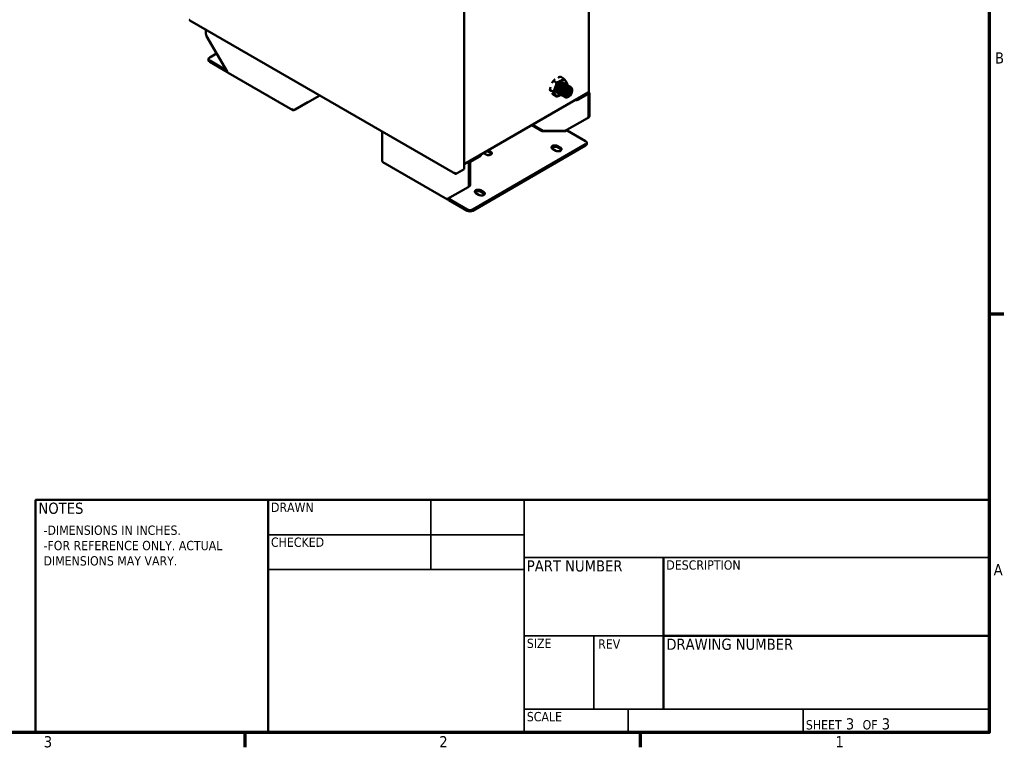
# Model space of a CAD drawing. Header units: inches. Extents: x 1 to 203, y 4 to 128.
# Tile 78 of 111: x 138 to 202, y 5 to 52. Entities that reach past the tile are written whole.
import ezdxf
from ezdxf.enums import TextEntityAlignment as Align

# ---------------------------------------------------------------- set-up
doc = ezdxf.new("R2010")
doc.units = ezdxf.units.IN
doc.header["$LTSCALE"] = 6
doc.header["$MEASUREMENT"] = 0
for name, color, linetype, lineweight in [('Border (ANSI)', 7, 'Continuous', 70), ('Symbol (ANSI)', 7, 'Continuous', 25), ('Title (ANSI)', 7, 'Continuous', 50), ('Visible (ANSI)', 7, 'Continuous', 50)]:
    doc.layers.add(name, color=color, linetype=linetype, lineweight=lineweight)
doc.styles.add('Dimension Text', font='tahoma.ttf')
doc.styles.add('Note Text (ANSI)', font='tahoma.ttf')
doc.styles.get("Standard").update_dxf_attribs({"font": 'tahoma.ttf'})
doc.styles.add('Text Style38', font='tahoma.ttf')

# ---------------------------------------------------------------- blocks, each defined once
blk = doc.blocks.new('Borders Default Border')
at = {"layer": 'Border (ANSI)'}
for p, q in [((33.5, 5.5), (33.66, 5.5)), ((25.5, 1), (25.5, 0.84)), ((29.75, 1), (29.75, 0.84))]:
    blk.add_line(p, q, dxfattribs=at)
at = {"layer": 'Border (ANSI)', "flags": 128}
blk.add_lwpolyline([(0.5, 1), (0.5, 21), (33.5, 21), (33.5, 1), (0.5, 1)], dxfattribs=at)
at = {"layer": 'Border (ANSI)', "char_height": 0.12, "attachment_point": 7, "style": 'Dimension Text'}
for s, insert in [('B', (33.563, 8.19)), ('A', (33.549, 2.69)), ('3', (23.338, 0.837)), ('2', (27.589, 0.84)), ('1', (31.848, 0.84))]:
    blk.add_mtext(s, dxfattribs=dict(at, insert=insert))
blk = doc.blocks.new('Title Blocks ECS Standard w Comments')
at = {"layer": 'Title (ANSI)'}
for p, q in [((2.182, 4.756), (2.182, 7.256)), ((2.182, 7.256), (4.682, 7.256)), ((4.682, 7.256), (4.682, 4.756)), ((12.432, 7.256), (4.682, 7.256)), ((4.682, 7.256), (4.682, 4.756)), ((12.432, 4.756), (12.432, 7.256)), ((8.932, 6.636), (8.932, 5.006)), ((8.932, 5.794), (12.432, 5.794)), ((4.682, 4.756), (2.182, 4.756)), ((4.682, 4.756), (12.432, 4.756))]:
    blk.add_line(p, q, dxfattribs=at)
at = {"layer": 'Title (ANSI)', "lineweight": 35}
for p, q in [((6.432, 6.506), (6.432, 7.256)), ((7.432, 4.756), (7.432, 7.256)), ((4.682, 6.881), (7.432, 6.881)), ((7.432, 6.636), (12.432, 6.636)), ((4.682, 6.506), (7.432, 6.506)), ((8.932, 5.794), (7.432, 5.794)), ((8.182, 5.006), (8.182, 5.794)), ((12.432, 5.006), (7.432, 5.006)), ((8.552, 5.006), (8.552, 4.756)), ((10.432, 5.006), (10.432, 4.756))]:
    blk.add_line(p, q, dxfattribs=at)
at = {"layer": 'Title (ANSI)', "style": 'Text Style38'}
for s, p in [('DRAWN', (4.712, 7.226)), ('CHECKED', (4.712, 6.851)), ('DESCRIPTION', (8.962, 6.606)), ('SIZE', (7.462, 5.764)), ('REV', (8.229, 5.757)), ('SCALE', (7.462, 4.976))]:
    blk.add_text(s, height=0.1, dxfattribs=at).set_placement(p, align=Align.TOP_LEFT)
at = {"layer": 'Title (ANSI)', "char_height": 0.12, "style": 'Note Text (ANSI)'}
for s, insert, attachment_point in [('\\fTahoma|b0|i0;NOTES', (2.212, 7.226), 1), ('\\fTahoma|b0|i0;PART NUMBER', (7.462, 6.606), 1), ('\\fTahoma|b0|i0;DRAWING NUMBER', (8.962, 5.764), 1), ('\\fTahoma|b0|i0;\\H0.1000;SHEET\\fTahoma|b0|i0;\\H0.1200; 3  \\fTahoma|b0|i0;\\H0.1000;OF\\fTahoma|b0|i0;\\H0.1200; 3 ', (10.462, 4.786), 7)]:
    blk.add_mtext(s, dxfattribs=dict(at, insert=insert, attachment_point=attachment_point))
at = {"layer": 'Title (ANSI)', "lineweight": 30, "flags": 63}
for tag, p in [('AUTHOR', (4.712, 6.911)), ('CREATION_DATE', (6.462, 6.911)), ('CHECKED_BY', (4.712, 6.536)), ('CHECKED_DATE', (6.462, 6.536))]:
    blk.add_attdef(tag, text='', height=0.125, dxfattribs=at).set_placement(p, align=Align.BOTTOM_LEFT)
for tag, p in [('COMPANY', (9.932, 6.946)), ('REVISION_NUMBER', (8.557, 5.381)), ('<DRAWING_NUMBER>', (10.682, 5.4)), ('Sheet_Size', (7.807, 5.381))]:
    blk.add_attdef(tag, text='', height=0.24, dxfattribs=at).set_placement(p, align=Align.MIDDLE_CENTER)
for tag, height, p in [('COMMENTS', 0.12, (2.212, 7.006)), ('DESCRIPTION', 0.125, (8.962, 6.386))]:
    blk.add_attdef(tag, text='', height=height, dxfattribs=at).set_placement(p, align=Align.TOP_LEFT)
blk.add_attdef('PART_NUMBER', text='', height=0.24, dxfattribs=at).set_placement((7.462, 6.223), align=Align.MIDDLE_LEFT)
blk.add_attdef('Initial_View_Scale', text='', height=0.12, dxfattribs=at).set_placement((8.522, 4.786), align=Align.BOTTOM_RIGHT)

msp = doc.modelspace()

# ---------------------------------------------------------------- linework, layer by layer
at = {"layer": 'Visible (ANSI)'}
for p, q in [((167.1378, 42.3249), (167.1378, 101.3166)), ((175.1781, 75.2085), (175.1781, 47.3095)), ((149.442, 51.923), (166.5786, 42.0291)), ((149.4462, 51.9589), (149.446, 51.9588)), ((149.4462, 51.9586), (149.4463, 51.9587)), ((150.4763, 51.0696), (150.4763, 51.3258)), ((150.5294, 50.8931), (151.862, 48.6172)), ((150.7266, 49.5296), (151.1759, 49.789)), ((150.6534, 49.3427), (150.6534, 49.4276)), ((151.8153, 48.6969), (150.7266, 49.3255)), ((151.8829, 48.573), (150.7266, 49.2406)), ((151.9213, 48.5344), (156.0892, 46.1281)), ((173.5552, 48.1815), (173.3611, 48.2936)), ((173.0959, 47.9164), (172.9018, 48.0285)), ((173.5707, 47.8812), (173.5762, 47.878)), ((173.6149, 47.8557), (173.6204, 47.8525)), ((173.6591, 47.8301), (173.6646, 47.827)), ((173.7033, 47.8046), (173.7088, 47.8014)), ((173.7475, 47.7791), (173.753, 47.7759)), ((173.7917, 47.7536), (173.7972, 47.7504)), ((173.8359, 47.7281), (173.8414, 47.7249)), ((173.8801, 47.7026), (173.8856, 47.6994)), ((173.9242, 47.6771), (173.9298, 47.6739)), ((173.9684, 47.6515), (173.974, 47.6483)), ((157.0312, 46.6213), (157.828, 47.0813)), ((167.1378, 42.6404), (175.1448, 47.2632)), ((172.8663, 47.3245), (172.6722, 47.4366)), ((173.0959, 46.9978), (172.9018, 47.1099)), ((173.1736, 47.2444), (173.1791, 47.2412)), ((173.2178, 47.2189), (173.2233, 47.2157)), ((173.262, 47.1934), (173.2675, 47.1902)), ((173.3062, 47.1679), (173.3117, 47.1647)), ((173.3504, 47.1424), (173.3559, 47.1392)), ((173.3946, 47.1168), (173.4001, 47.1136)), ((173.4388, 47.0913), (173.4443, 47.0881)), ((173.483, 47.0658), (173.4885, 47.0626)), ((173.5271, 47.0403), (173.5327, 47.0371)), ((173.5713, 47.0148), (173.5769, 47.0116)), ((173.8734, 46.9974), (173.8507, 46.9843)), ((173.8914, 47.0078), (173.8759, 46.9989)), ((174.0126, 47.626), (174.0182, 47.6228)), ((174.1124, 47.3906), (174.1124, 47.4295)), ((174.5179, 46.9013), (175.1236, 47.251)), ((174.5179, 46.8164), (175.1236, 47.1661)), ((175.1515, 45.7199), (175.1515, 47.15)), ((175.1953, 47.2581), (175.1629, 47.2768)), ((175.225, 45.7624), (175.225, 47.1924)), ((157.0608, 46.6547), (156.2345, 46.1777)), ((157.0609, 46.6869), (157.0608, 46.6869)), ((157.0608, 46.6869), (157.0608, 46.6547)), ((173.6155, 46.9893), (173.6211, 46.9861)), ((156.0635, 46.1638), (156.0635, 46.1639)), ((156.2345, 46.1777), (156.1609, 46.1352)), ((171.4986, 45.1581), (172.176, 44.767)), ((172.2129, 44.7963), (171.5424, 45.1834)), ((173.7657, 44.8676), (175.0984, 45.6047)), ((175.0997, 45.6055), (175.1733, 45.6479)), ((161.8494, 42.8532), (161.8494, 44.7595)), ((173.6786, 44.767), (172.176, 44.767)), ((173.6271, 44.7963), (172.2129, 44.7963)), ((172.2129, 44.767), (172.2129, 44.7963)), ((173.7025, 44.8398), (173.6271, 44.7963)), ((173.6271, 44.767), (173.6271, 44.7963)), ((173.6786, 44.767), (173.7815, 44.8264)), ((173.7025, 44.8398), (173.7025, 44.7808)), ((173.7319, 44.862), (173.7913, 44.8461)), ((173.7815, 44.8264), (174.9747, 44.1375)), ((174.9747, 43.9334), (167.6972, 39.7317)), ((174.9747, 43.8485), (167.6972, 39.6468)), ((173.1479, 43.8227), (173.3689, 43.6952)), ((175.0479, 43.9505), (175.0479, 44.0354)), ((167.5483, 42.8773), (168.154, 43.227)), ((168.2272, 43.2693), (168.2272, 43.2442)), ((168.5517, 43.2614), (168.3826, 43.359)), ((168.6401, 43.4827), (168.8611, 43.3551)), ((168.6919, 43.5377), (168.8611, 43.44)), ((173.0595, 43.5166), (172.8385, 43.6441)), ((173.1479, 43.7378), (173.3689, 43.6102)), ((161.8933, 42.7771), (166.0612, 40.3708)), ((167.4469, 41.2716), (167.4469, 42.7017)), ((167.5204, 41.3141), (167.5204, 42.7442)), ((167.5483, 42.7924), (168.154, 43.1421)), ((166.5275, 42.097), (166.5273, 42.0969)), ((166.5848, 42.0515), (166.5727, 42.0333)), ((166.6353, 42.0347), (166.6877, 42.065)), ((166.6877, 42.065), (167.1378, 42.3249)), ((167.3937, 41.1564), (166.0611, 40.4193)), ((167.4686, 41.1996), (167.3951, 41.1572)), ((168.1098, 40.6588), (167.8888, 40.7864)), ((168.1982, 40.965), (168.4191, 40.8374)), ((168.1982, 40.8801), (168.4191, 40.7525)), ((166.0832, 40.422), (166.0522, 40.3779)), ((166.1271, 40.4558), (166.1271, 40.3812)), ((166.1504, 40.3947), (166.1271, 40.3812)), ((166.1504, 40.4206), (166.2533, 40.48)), ((167.3436, 39.7317), (166.1504, 40.4206)), ((166.1504, 40.3357), (166.1504, 40.4206)), ((167.3436, 39.6468), (166.1504, 40.3357)), ((166.2025, 40.4507), (166.2025, 40.4975)), ((166.2533, 40.5256), (166.2533, 40.48))]:
    msp.add_line(p, q, dxfattribs=at)
for centre, major_axis, ratio, start_param, end_param in [((149.4987, 52.0212), (-0.0567, -0.0982), 0.5773503, 6.1725985, 6.2831853), ((149.5265, 52.0051), (-0.1134, 0), 0.5773503, 0.7837218, 0.7853982), ((149.5265, 52.0051), (-0.0567, -0.0982), 0.5773503, 5.4977871, 5.4994635), ((150.6531, 50.9675), (-0.125, 0.2165), 0.5773503, 0.7853982, 1.5814073), ((150.9034, 49.4276), (-0.25, 0), 0.5773503, 5.4977871, 7.0685835), ((150.9034, 49.3427), (-0.25, 0), 0.5773503, 0, 0.7853982), ((173.3611, 47.5692), (-0.2812, -0.4871), 0.5773503, 3.9269908, 4.9741884), ((173.3611, 47.5692), (-0.1953, -0.3383), 0.5773503, 2.8520383, 6.5682056), ((173.3611, 47.5692), (0.2812, 0.4871), 0.5773503, 6.0213859, 7.0685835), ((173.3611, 47.5692), (0.2813, 0.4871), 0.5773503, 5.4417315, 6.0213859), ((173.3611, 47.5692), (-0.2813, -0.4871), 0.5773503, 4.9741884, 6.0213859), ((173.3611, 47.5692), (-0.2813, -0.4871), 0.5773503, 6.0213859, 7.0685835), ((173.3611, 47.5692), (-0.2812, -0.4871), 0.5773503, 0.7853982, 0.8425207), ((173.8472, 47.2885), (-0.1875, -0.3248), 0.5773503, 5.4977871, 6.2831853), ((173.8759, 47.2719), (-0.1672, -0.2896), 0.5773503, 0.1579953, 0.7853982), ((173.8712, 47.2747), (0.1346, 0.2331), 0.5773503, 4.1402962, 5.0200415), ((175.1236, 47.1339), (0.0717, 0.1242), 0.5773503, 5.4977871, 7.0685835), ((175.1236, 47.1339), (0.0197, 0.0341), 0.5773503, 5.4977871, 7.0685835), ((175.0647, 47.3095), (0.1134, 0), 0.5773503, 5.4977871, 6.2831853), ((156.9595, 46.7455), (0.0717, -0.1242), 0.5773503, 5.8353546, 6.731016), ((156.9595, 46.7455), (-0.0717, 0.1242), 0.5773503, 3.8938504, 3.9269908), ((174.3411, 46.9184), (0.25, 0), 0.5773503, 4.5506384, 5.4977871), ((156.1331, 46.2683), (0.1011, -0.1755), 0.5779275, 4.7128901, 4.991226), ((156.1331, 46.2683), (-0.1014, 0.1754), 0.5779275, 1.5702952, 1.8486311), ((156.1331, 46.2362), (0.1434, 0), 0.5773503, 4.2053267, 5.4977871), ((156.1609, 46.2523), (-0.0717, -0.1242), 0.5773503, 5.776123, 7.0685835), ((175.0483, 45.8644), (0.125, -0.2165), 0.5773503, 0, 0.7853982), ((174.9747, 45.822), (0.125, -0.2165), 0.5773503, 6.2725743, 7.0685835), ((172.9932, 43.7334), (-0.2187, 0), 0.5773503, 3.9269908, 7.0685835), ((174.7979, 44.0354), (0.25, 0), 0.5773503, 5.4977871, 7.0685835), ((174.7979, 43.9505), (0.25, 0), 0.5773503, 5.4977871, 6.2831853), ((167.9772, 43.2442), (0.25, 0), 0.5773503, 5.4977871, 6.2831853), ((168.7064, 43.3507), (0.2188, 0), 0.5773503, 3.9269908, 7.0685835), ((168.4854, 43.3934), (0.2188, 0), 0.5773503, 0.7853982, 0.9260732), ((168.7064, 43.2658), (0.2187, 0), 0.5773503, 0.3428566, 0.7853982), ((172.9932, 43.6485), (-0.2188, 0), 0.5773503, 3.9269908, 5.9403287), ((173.2142, 43.6059), (0.2187, 0), 0.5773503, 3.9269908, 7.0685835), ((173.2142, 43.5209), (0.2187, 0), 0.5773503, 0.3428566, 0.7853982), ((161.9928, 42.8532), (-0.1434, 0), 0.5773503, 0, 0.5070623), ((161.9928, 42.8853), (-0.1434, -0.0826), 0.0008662, 0.5065634, 0.7848992), ((161.9928, 42.8853), (-0.1433, -0.0829), 0.0008662, 5.4982861, 5.7766219), ((161.965, 42.9013), (-0.0717, -0.1242), 0.5773503, 5.776123, 6.2831853), ((167.5483, 42.7603), (-0.0717, -0.1242), 0.5773503, 3.9269908, 5.4977871), ((167.5483, 42.7603), (-0.0197, -0.0341), 0.5773503, 3.9269908, 5.4977871), ((166.6075, 42.1434), (-0.0567, -0.0982), 0.5773503, 5.4977871, 5.4994635), ((166.6075, 42.1434), (-0.1134, 0), 0.5773503, 0.7853982, 0.7870745), ((166.6074, 42.1435), (0.0802, -0.1389), 0.5773503, 4.7140653, 4.7158371), ((166.6075, 42.1435), (-0.0802, 0.1389), 0.5773503, 1.5724727, 1.5742445), ((166.6353, 42.1273), (-0.0567, -0.0982), 0.5773503, 6.1725985, 7.0685835), ((166.6075, 42.1113), (-0.1134, 0), 0.5773503, 1.4602096, 2.3561945), ((167.3436, 41.4161), (0.125, -0.2165), 0.5773503, 0, 0.7853982), ((167.2701, 41.3737), (0.125, -0.2165), 0.5773503, 6.2725743, 7.0685835), ((168.0435, 40.8757), (-0.2187, 0), 0.5773503, 3.9269908, 7.0685835), ((168.0435, 40.7908), (-0.2187, 0), 0.5773503, 3.9269908, 5.9403287), ((168.2644, 40.7481), (0.2187, 0), 0.5773503, 3.9269908, 7.0685835), ((168.2644, 40.6632), (0.2187, 0), 0.5773503, 0.3428566, 0.7853982), ((167.5204, 39.8337), (-0.25, 0), 0.5773503, 0.7853982, 2.3561945), ((167.5204, 39.7488), (-0.25, 0), 0.5773503, 0.7853982, 2.3561945)]:
    msp.add_ellipse(centre, major_axis=major_axis, ratio=ratio, start_param=start_param, end_param=end_param, dxfattribs=at)
for major_axis in [(-0.1562, -0.2706), (-0.1489, -0.2579)]:
    msp.add_ellipse((173.8914, 47.263), major_axis=major_axis, ratio=0.5773503, dxfattribs=at)
for points in [[(149.4138, 51.9658), (149.4166, 51.9619), (149.4281, 51.9586), (149.446, 51.9588)], [(149.4361, 51.9272), (149.4341, 51.9316), (149.437, 51.9432), (149.4462, 51.9586)], [(151.862, 48.6172), (151.8715, 48.587), (151.888, 48.561), (151.9101, 48.5429)], [(151.9101, 48.5429), (151.9135, 48.5396), (151.9173, 48.5368), (151.9213, 48.5344)], [(173.7025, 44.8398), (173.7135, 44.8435), (173.7244, 44.8522), (173.7319, 44.862)], [(173.7319, 44.862), (173.7449, 44.8639), (173.7562, 44.8663), (173.7657, 44.8676)], [(173.7913, 44.8461), (173.7873, 44.8388), (173.7829, 44.8315), (173.7782, 44.8245)], [(173.838, 44.9076), (173.8284, 44.8889), (173.8124, 44.8669), (173.7913, 44.8461)], [(166.5275, 42.0967), (166.5275, 42.0967), (166.5276, 42.0967), (166.5276, 42.0968)], [(166.5727, 42.0333), (166.5522, 42.0484), (166.5368, 42.0706), (166.5275, 42.0967)], [(166.595, 42.0462), (166.5697, 42.0585), (166.5457, 42.0757), (166.5276, 42.0968)], [(166.0522, 40.3779), (166.0491, 40.3851), (166.0516, 40.4002), (166.0611, 40.4193)]]:
    msp.add_open_spline(points, degree=3, dxfattribs=at)
for points, weights in [([(173.3611, 48.2936), (173.2759, 48.2665), (173.2081, 48.2373)], [1.52036391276, 1.58132612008, 1.61068651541]), ([(172.9018, 48.0285), (172.8497, 47.9543), (172.8114, 47.8831)], [1.52036391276, 1.58132612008, 1.61068651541]), ([(172.9993, 48.1168), (172.9488, 48.0776), (172.9018, 48.0285)], [1.61068651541, 1.58132612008, 1.52036391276]), ([(173.0959, 47.9164), (173.0699, 47.7373), (173.0166, 47.5999)], [1.52036391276, 1.63796447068, 1.63796447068]), ([(173.3611, 48.0285), (173.2545, 47.9669), (173.0959, 47.9164)], [1.63796447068, 1.63796447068, 1.52036391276]), ([(173.5552, 48.1815), (173.4677, 48.09), (173.3611, 48.0285)], [1.52036391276, 1.63796447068, 1.63796447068]), ([(173.5552, 48.1815), (173.6523, 48.0735), (173.7056, 47.9977)], [1.52036391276, 1.63796447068, 1.63796447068]), ([(173.7056, 47.9977), (173.7588, 47.9219), (173.7848, 47.8548)], [1.63796447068, 1.63796447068, 1.52036391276]), ([(173.7848, 47.8548), (173.778, 47.8076), (173.7695, 47.7644)], [1.52036391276, 1.54972896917, 1.57176152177]), ([(172.7071, 47.614), (172.6861, 47.5328), (172.6722, 47.4366)], [1.61068651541, 1.58132612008, 1.52036391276]), ([(172.6722, 47.4366), (172.6861, 47.4006), (172.7071, 47.3635)], [1.52036391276, 1.58132612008, 1.61068651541]), ([(172.8114, 47.215), (172.8497, 47.1679), (172.9018, 47.1099)], [1.61068651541, 1.58132612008, 1.52036391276]), ([(173.0166, 47.5999), (172.9633, 47.4626), (172.8663, 47.3245)], [1.63796447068, 1.63796447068, 1.52036391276]), ([(173.0166, 47.1407), (172.9633, 47.2165), (172.8663, 47.3245)], [1.63796447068, 1.63796447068, 1.52036391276]), ([(173.0959, 46.9978), (173.0699, 47.0648), (173.0166, 47.1407)], [1.52036391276, 1.63796447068, 1.63796447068]), ([(173.3611, 47.1099), (173.2545, 47.0484), (173.0959, 46.9978)], [1.63796447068, 1.63796447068, 1.52036391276]), ([(173.384, 47.1236), (173.3728, 47.1166), (173.3611, 47.1099)], [1.6365579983, 1.63796447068, 1.63796447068])]:
    msp.add_rational_spline(points, weights, degree=2, dxfattribs=at)
for points, weights, knots in [([(173.1994, 47.2317), (173.1888, 47.2356), (173.1791, 47.2412), (173.0987, 47.2877), (173.0959, 47.4161), (173.0932, 47.5445), (173.1681, 47.6806), (173.2077, 47.7525), (173.2605, 47.8082)], [0.982888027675, 0.990176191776, 1, 0.923879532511, 1, 0.923879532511, 1, 0.958274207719, 0.962292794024], [0.47435472, 0.47435472, 0.47435472, 0.475, 0.475, 0.48, 0.48, 0.485, 0.485, 0.487740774, 0.487740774, 0.487740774]), ([(173.2178, 47.2189), (173.1374, 47.2653), (173.1346, 47.3938), (173.1318, 47.5222), (173.2067, 47.6583), (173.2816, 47.7944), (173.3887, 47.8594), (173.4958, 47.9244), (173.5707, 47.8812)], [1, 0.923879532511, 1, 0.923879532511, 1, 0.923879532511, 1, 0.923879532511, 1], [0.475, 0.475, 0.475, 0.48, 0.48, 0.485, 0.485, 0.49, 0.49, 0.495, 0.495, 0.495]), ([(173.2436, 47.2062), (173.233, 47.2101), (173.2233, 47.2157), (173.1429, 47.2621), (173.1401, 47.3906), (173.1374, 47.519), (173.2123, 47.6551), (173.2872, 47.7912), (173.3942, 47.8562), (173.5013, 47.9212), (173.5762, 47.878), (173.5859, 47.8724), (173.5945, 47.865)], [0.982888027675, 0.990176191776, 1, 0.923879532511, 1, 0.923879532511, 1, 0.923879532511, 1, 0.923879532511, 1, 0.989439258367, 0.98180885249], [0.43435472, 0.43435472, 0.43435472, 0.435, 0.435, 0.44, 0.44, 0.445, 0.445, 0.45, 0.45, 0.455, 0.455, 0.455693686, 0.455693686, 0.455693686]), ([(173.1564, 47.5393), (173.1729, 47.6008), (173.2049, 47.6593), (173.2437, 47.7301), (173.2962, 47.7827)], [0.961939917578, 0.961863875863, 1, 0.954203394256, 0.963512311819], [0.4824950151, 0.4824950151, 0.4824950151, 0.485, 0.485, 0.4880081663, 0.4880081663, 0.4880081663]), ([(173.262, 47.1934), (173.1816, 47.2398), (173.1788, 47.3682), (173.176, 47.4967), (173.2509, 47.6328), (173.3258, 47.7689), (173.4329, 47.8339), (173.54, 47.8989), (173.6149, 47.8557)], [1, 0.923879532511, 1, 0.923879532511, 1, 0.923879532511, 1, 0.923879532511, 1], [0.435, 0.435, 0.435, 0.44, 0.44, 0.445, 0.445, 0.45, 0.45, 0.455, 0.455, 0.455]), ([(173.2878, 47.1806), (173.2772, 47.1846), (173.2675, 47.1902), (173.1871, 47.2366), (173.1843, 47.365), (173.1816, 47.4935), (173.2565, 47.6296), (173.3314, 47.7657), (173.4384, 47.8307), (173.5455, 47.8957), (173.6204, 47.8525), (173.6301, 47.8469), (173.6387, 47.8394)], [0.982888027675, 0.990176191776, 1, 0.923879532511, 1, 0.923879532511, 1, 0.923879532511, 1, 0.923879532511, 1, 0.989439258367, 0.98180885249], [0.39435472, 0.39435472, 0.39435472, 0.395, 0.395, 0.4, 0.4, 0.405, 0.405, 0.41, 0.41, 0.415, 0.415, 0.415693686, 0.415693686, 0.415693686]), ([(173.2006, 47.5138), (173.2171, 47.5753), (173.2491, 47.6338), (173.2879, 47.7046), (173.3404, 47.7572)], [0.961939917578, 0.961863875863, 1, 0.954203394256, 0.963512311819], [0.4424950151, 0.4424950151, 0.4424950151, 0.445, 0.445, 0.4480081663, 0.4480081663, 0.4480081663]), ([(173.3062, 47.1679), (173.2258, 47.2143), (173.223, 47.3427), (173.2202, 47.4711), (173.2951, 47.6073), (173.37, 47.7434), (173.4771, 47.8084), (173.5842, 47.8734), (173.6591, 47.8301)], [1, 0.923879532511, 1, 0.923879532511, 1, 0.923879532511, 1, 0.923879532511, 1], [0.395, 0.395, 0.395, 0.4, 0.4, 0.405, 0.405, 0.41, 0.41, 0.415, 0.415, 0.415]), ([(173.332, 47.1551), (173.3214, 47.1591), (173.3117, 47.1647), (173.2313, 47.2111), (173.2285, 47.3395), (173.2258, 47.468), (173.3007, 47.6041), (173.3756, 47.7402), (173.4826, 47.8052), (173.5897, 47.8702), (173.6646, 47.827), (173.6743, 47.8214), (173.6829, 47.8139)], [0.982888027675, 0.990176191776, 1, 0.923879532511, 1, 0.923879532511, 1, 0.923879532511, 1, 0.923879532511, 1, 0.989439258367, 0.98180885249], [0.35435472, 0.35435472, 0.35435472, 0.355, 0.355, 0.36, 0.36, 0.365, 0.365, 0.37, 0.37, 0.375, 0.375, 0.375693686, 0.375693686, 0.375693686]), ([(173.2448, 47.4883), (173.2613, 47.5498), (173.2933, 47.6083), (173.3321, 47.6791), (173.3846, 47.7317)], [0.961939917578, 0.961863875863, 1, 0.954203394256, 0.963512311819], [0.4024950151, 0.4024950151, 0.4024950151, 0.405, 0.405, 0.4080081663, 0.4080081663, 0.4080081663]), ([(173.3504, 47.1424), (173.2699, 47.1888), (173.2672, 47.3172), (173.2644, 47.4456), (173.3393, 47.5817), (173.4142, 47.7179), (173.5213, 47.7829), (173.6284, 47.8479), (173.7033, 47.8046)], [1, 0.923879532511, 1, 0.923879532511, 1, 0.923879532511, 1, 0.923879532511, 1], [0.355, 0.355, 0.355, 0.36, 0.36, 0.365, 0.365, 0.37, 0.37, 0.375, 0.375, 0.375]), ([(173.3762, 47.1296), (173.3656, 47.1336), (173.3559, 47.1392), (173.2755, 47.1856), (173.2727, 47.314), (173.2699, 47.4424), (173.3448, 47.5786), (173.4198, 47.7147), (173.5268, 47.7797), (173.6339, 47.8447), (173.7088, 47.8014), (173.7185, 47.7958), (173.7271, 47.7884)], [0.982888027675, 0.990176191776, 1, 0.923879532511, 1, 0.923879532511, 1, 0.923879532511, 1, 0.923879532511, 1, 0.989439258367, 0.98180885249], [0.31435472, 0.31435472, 0.31435472, 0.315, 0.315, 0.32, 0.32, 0.325, 0.325, 0.33, 0.33, 0.335, 0.335, 0.335693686, 0.335693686, 0.335693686]), ([(173.289, 47.4628), (173.3055, 47.5243), (173.3375, 47.5828), (173.3763, 47.6536), (173.4288, 47.7062)], [0.961939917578, 0.961863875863, 1, 0.954203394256, 0.963512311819], [0.3624950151, 0.3624950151, 0.3624950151, 0.365, 0.365, 0.3680081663, 0.3680081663, 0.3680081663]), ([(173.3946, 47.1168), (173.3141, 47.1633), (173.3114, 47.2917), (173.3086, 47.4201), (173.3835, 47.5562), (173.4584, 47.6923), (173.5655, 47.7574), (173.6726, 47.8224), (173.7475, 47.7791)], [1, 0.923879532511, 1, 0.923879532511, 1, 0.923879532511, 1, 0.923879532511, 1], [0.315, 0.315, 0.315, 0.32, 0.32, 0.325, 0.325, 0.33, 0.33, 0.335, 0.335, 0.335]), ([(173.4204, 47.1041), (173.4098, 47.1081), (173.4001, 47.1136), (173.3197, 47.1601), (173.3169, 47.2885), (173.3141, 47.4169), (173.389, 47.553), (173.4639, 47.6892), (173.571, 47.7542), (173.6781, 47.8192), (173.753, 47.7759), (173.7627, 47.7703), (173.7713, 47.7629)], [0.982888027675, 0.990176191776, 1, 0.923879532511, 1, 0.923879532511, 1, 0.923879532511, 1, 0.923879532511, 1, 0.989439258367, 0.98180885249], [0.27435472, 0.27435472, 0.27435472, 0.275, 0.275, 0.28, 0.28, 0.285, 0.285, 0.29, 0.29, 0.295, 0.295, 0.295693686, 0.295693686, 0.295693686]), ([(173.3332, 47.4373), (173.3497, 47.4988), (173.3817, 47.5573), (173.4205, 47.6281), (173.473, 47.6806)], [0.961939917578, 0.961863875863, 1, 0.954203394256, 0.963512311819], [0.3224950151, 0.3224950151, 0.3224950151, 0.325, 0.325, 0.3280081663, 0.3280081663, 0.3280081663]), ([(173.4388, 47.0913), (173.3583, 47.1378), (173.3556, 47.2662), (173.3528, 47.3946), (173.4277, 47.5307), (173.5026, 47.6668), (173.6097, 47.7318), (173.7168, 47.7968), (173.7917, 47.7536)], [1, 0.923879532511, 1, 0.923879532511, 1, 0.923879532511, 1, 0.923879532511, 1], [0.275, 0.275, 0.275, 0.28, 0.28, 0.285, 0.285, 0.29, 0.29, 0.295, 0.295, 0.295]), ([(173.4645, 47.0786), (173.454, 47.0825), (173.4443, 47.0881), (173.3639, 47.1346), (173.3611, 47.263), (173.3583, 47.3914), (173.4332, 47.5275), (173.5081, 47.6636), (173.6152, 47.7286), (173.7223, 47.7937), (173.7972, 47.7504), (173.8069, 47.7448), (173.8154, 47.7374)], [0.982888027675, 0.990176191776, 1, 0.923879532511, 1, 0.923879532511, 1, 0.923879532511, 1, 0.923879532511, 1, 0.989439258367, 0.98180885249], [0.23435472, 0.23435472, 0.23435472, 0.235, 0.235, 0.24, 0.24, 0.245, 0.245, 0.25, 0.25, 0.255, 0.255, 0.255693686, 0.255693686, 0.255693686]), ([(173.3773, 47.4117), (173.3939, 47.4733), (173.4259, 47.5318), (173.4646, 47.6026), (173.5172, 47.6551)], [0.961939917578, 0.961863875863, 1, 0.954203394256, 0.963512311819], [0.2824950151, 0.2824950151, 0.2824950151, 0.285, 0.285, 0.2880081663, 0.2880081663, 0.2880081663]), ([(173.483, 47.0658), (173.4025, 47.1122), (173.3998, 47.2407), (173.397, 47.3691), (173.4719, 47.5052), (173.5468, 47.6413), (173.6539, 47.7063), (173.761, 47.7713), (173.8359, 47.7281)], [1, 0.923879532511, 1, 0.923879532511, 1, 0.923879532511, 1, 0.923879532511, 1], [0.235, 0.235, 0.235, 0.24, 0.24, 0.245, 0.245, 0.25, 0.25, 0.255, 0.255, 0.255]), ([(173.5087, 47.0531), (173.4982, 47.057), (173.4885, 47.0626), (173.4081, 47.1091), (173.4053, 47.2375), (173.4025, 47.3659), (173.4774, 47.502), (173.5523, 47.6381), (173.6594, 47.7031), (173.7665, 47.7681), (173.8414, 47.7249), (173.8511, 47.7193), (173.8596, 47.7119)], [0.982888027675, 0.990176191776, 1, 0.923879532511, 1, 0.923879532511, 1, 0.923879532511, 1, 0.923879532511, 1, 0.989439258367, 0.98180885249], [0.19435472, 0.19435472, 0.19435472, 0.195, 0.195, 0.2, 0.2, 0.205, 0.205, 0.21, 0.21, 0.215, 0.215, 0.215693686, 0.215693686, 0.215693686]), ([(173.5271, 47.0403), (173.4467, 47.0867), (173.444, 47.2151), (173.4412, 47.3436), (173.5161, 47.4797), (173.591, 47.6158), (173.6981, 47.6808), (173.8051, 47.7458), (173.8801, 47.7026)], [1, 0.923879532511, 1, 0.923879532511, 1, 0.923879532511, 1, 0.923879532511, 1], [0.195, 0.195, 0.195, 0.2, 0.2, 0.205, 0.205, 0.21, 0.21, 0.215, 0.215, 0.215]), ([(173.5529, 47.0275), (173.5424, 47.0315), (173.5327, 47.0371), (173.4522, 47.0835), (173.4495, 47.212), (173.4467, 47.3404), (173.5216, 47.4765), (173.5965, 47.6126), (173.7036, 47.6776), (173.8107, 47.7426), (173.8856, 47.6994), (173.8953, 47.6938), (173.9038, 47.6863)], [0.982888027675, 0.990176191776, 1, 0.923879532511, 1, 0.923879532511, 1, 0.923879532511, 1, 0.923879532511, 1, 0.989439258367, 0.98180885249], [0.15435472, 0.15435472, 0.15435472, 0.155, 0.155, 0.16, 0.16, 0.165, 0.165, 0.17, 0.17, 0.175, 0.175, 0.175693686, 0.175693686, 0.175693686]), ([(173.5713, 47.0148), (173.4909, 47.0612), (173.4882, 47.1896), (173.4854, 47.3181), (173.5603, 47.4542), (173.6352, 47.5903), (173.7423, 47.6553), (173.8493, 47.7203), (173.9242, 47.6771)], [1, 0.923879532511, 1, 0.923879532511, 1, 0.923879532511, 1, 0.923879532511, 1], [0.155, 0.155, 0.155, 0.16, 0.16, 0.165, 0.165, 0.17, 0.17, 0.175, 0.175, 0.175]), ([(173.5971, 47.002), (173.5866, 47.006), (173.5769, 47.0116), (173.4964, 47.058), (173.4937, 47.1864), (173.4909, 47.3149), (173.5658, 47.451), (173.6407, 47.5871), (173.7478, 47.6521), (173.8549, 47.7171), (173.9298, 47.6739), (173.9395, 47.6683), (173.948, 47.6608)], [0.982888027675, 0.990176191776, 1, 0.923879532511, 1, 0.923879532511, 1, 0.923879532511, 1, 0.923879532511, 1, 0.989439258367, 0.98180885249], [0.11435472, 0.11435472, 0.11435472, 0.115, 0.115, 0.12, 0.12, 0.125, 0.125, 0.13, 0.13, 0.135, 0.135, 0.135693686, 0.135693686, 0.135693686]), ([(173.6155, 46.9893), (173.5351, 47.0357), (173.5323, 47.1641), (173.5296, 47.2925), (173.6045, 47.4287), (173.6794, 47.5648), (173.7865, 47.6298), (173.8935, 47.6948), (173.9684, 47.6515)], [1, 0.923879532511, 1, 0.923879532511, 1, 0.923879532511, 1, 0.923879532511, 1], [0.115, 0.115, 0.115, 0.12, 0.12, 0.125, 0.125, 0.13, 0.13, 0.135, 0.135, 0.135]), ([(173.6413, 46.9765), (173.6307, 46.9805), (173.6211, 46.9861), (173.5406, 47.0325), (173.5379, 47.1609), (173.5351, 47.2893), (173.61, 47.4255), (173.6849, 47.5616), (173.792, 47.6266), (173.8991, 47.6916), (173.974, 47.6483), (173.9837, 47.6427), (173.9922, 47.6353)], [0.982888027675, 0.990176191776, 1, 0.923879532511, 1, 0.923879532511, 1, 0.923879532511, 1, 0.923879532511, 1, 0.989439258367, 0.98180885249], [0.07435472, 0.07435472, 0.07435472, 0.075, 0.075, 0.08, 0.08, 0.085, 0.085, 0.09, 0.09, 0.095, 0.095, 0.095693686, 0.095693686, 0.095693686]), ([(173.6597, 46.9637), (173.5793, 47.0102), (173.5765, 47.1386), (173.5738, 47.267), (173.6487, 47.4031), (173.7236, 47.5392), (173.8307, 47.6043), (173.9377, 47.6693), (174.0126, 47.626)], [1, 0.923879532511, 1, 0.923879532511, 1, 0.923879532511, 1, 0.923879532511, 1], [0.075, 0.075, 0.075, 0.08, 0.08, 0.085, 0.085, 0.09, 0.09, 0.095, 0.095, 0.095]), ([(173.5821, 47.1354), (173.5793, 47.2638), (173.6542, 47.3999), (173.7291, 47.5361), (173.8362, 47.6011), (173.9433, 47.6661), (174.0182, 47.6228), (174.0524, 47.603), (174.0711, 47.5622)], [1, 0.923879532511, 1, 0.923879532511, 1, 0.923879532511, 1, 0.963664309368, 0.962017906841], [0.04, 0.04, 0.04, 0.045, 0.045, 0.05, 0.05, 0.055, 0.055, 0.057386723, 0.057386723, 0.057386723]), ([(173.1736, 47.2444), (173.0932, 47.2908), (173.0904, 47.4193), (173.089, 47.4831), (173.1091, 47.5543)], [1, 0.923879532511, 1, 0.960652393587, 0.961983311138], [0.515, 0.515, 0.515, 0.52, 0.52, 0.5225845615, 0.5225845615, 0.5225845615]), ([(173.4215, 47.3862), (173.4381, 47.4477), (173.4701, 47.5062), (173.5088, 47.577), (173.5614, 47.6296)], [0.961939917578, 0.961863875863, 1, 0.954203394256, 0.963512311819], [0.2424950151, 0.2424950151, 0.2424950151, 0.245, 0.245, 0.2480081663, 0.2480081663, 0.2480081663]), ([(173.4657, 47.3607), (173.4823, 47.4222), (173.5143, 47.4807), (173.553, 47.5515), (173.6056, 47.6041)], [0.961939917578, 0.961863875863, 1, 0.954203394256, 0.963512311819], [0.2024950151, 0.2024950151, 0.2024950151, 0.205, 0.205, 0.2080081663, 0.2080081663, 0.2080081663]), ([(173.5099, 47.3352), (173.5265, 47.3967), (173.5585, 47.4552), (173.5972, 47.526), (173.6498, 47.5786)], [0.961939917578, 0.961863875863, 1, 0.954203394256, 0.963512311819], [0.1624950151, 0.1624950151, 0.1624950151, 0.165, 0.165, 0.1680081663, 0.1680081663, 0.1680081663]), ([(173.5541, 47.3097), (173.5707, 47.3712), (173.6027, 47.4297), (173.6414, 47.5005), (173.694, 47.5531)], [0.961939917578, 0.961863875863, 1, 0.954203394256, 0.963512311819], [0.1224950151, 0.1224950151, 0.1224950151, 0.125, 0.125, 0.1280081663, 0.1280081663, 0.1280081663]), ([(173.5983, 47.2842), (173.6149, 47.3457), (173.6469, 47.4042), (173.6856, 47.475), (173.7382, 47.5275)], [0.961939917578, 0.961863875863, 1, 0.954203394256, 0.963512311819], [0.0824950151, 0.0824950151, 0.0824950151, 0.085, 0.085, 0.0880081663, 0.0880081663, 0.0880081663]), ([(173.6765, 47.0059), (173.6295, 47.0529), (173.6273, 47.1424), (173.6246, 47.2571), (173.6911, 47.3787), (173.7576, 47.5002), (173.8528, 47.5584), (173.8655, 47.5662), (173.8782, 47.5722)], [0.975059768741, 0.939593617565, 1, 0.923879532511, 1, 0.923879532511, 1, 0.989072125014, 0.981281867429], [0.036032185, 0.036032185, 0.036032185, 0.04, 0.04, 0.045, 0.045, 0.05, 0.05, 0.050717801, 0.050717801, 0.050717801])]:
    msp.add_rational_spline(points, weights, degree=2, knots=knots, dxfattribs=at)
for points, knots in [([(173.5375, 47.8941), (173.5252, 47.9028), (173.5114, 47.909), (173.4755, 47.9177), (173.4525, 47.9177), (173.4047, 47.9079), (173.3802, 47.8985), (173.3555, 47.8848)], [5.06951901, 5.06951901, 5.06951901, 5.06951901, 5.27449431, 5.27449431, 5.55876397, 5.55876397, 5.83224075, 5.83224075, 5.83224075, 5.83224075]), ([(173.0854, 47.4289), (173.0863, 47.413), (173.0883, 47.3979), (173.0927, 47.3789), (173.0939, 47.3742), (173.0953, 47.3696)], [1.5562698, 1.5562698, 1.5562698, 1.5562698, 1.70805891, 1.70805891, 1.76006015, 1.76006015, 1.76006015, 1.76006015]), ([(173.8747, 46.9982), (173.8651, 46.9926), (173.8553, 46.9875), (173.8231, 46.9727), (173.801, 46.9657), (173.7485, 46.9567), (173.7193, 46.9586), (173.6799, 46.9724), (173.6672, 46.9792), (173.6358, 47.0023), (173.6193, 47.0223), (173.6005, 47.0591), (173.5953, 47.0726), (173.5856, 47.1066), (173.5832, 47.1241), (173.5821, 47.1354)], [-0.76209649, -0.76209649, -0.76209649, -0.76209649, -0.710598, -0.710598, -0.59519639, -0.59519639, -0.42741628, -0.42741628, -0.33866906, -0.33866906, -0.18450433, -0.18450433, -0.10612353, -0.10612353, 0, 0, 0, 0]), ([(174.1124, 47.4295), (174.1124, 47.4298), (174.1124, 47.4301), (174.1123, 47.4684), (174.1056, 47.5019), (174.0805, 47.5547), (174.0631, 47.5742), (174.0302, 47.593), (174.0181, 47.5974), (173.9792, 47.6047), (173.9502, 47.6017), (173.8882, 47.58), (173.8556, 47.561), (173.7937, 47.5101), (173.7649, 47.4794), (173.7124, 47.4082), (173.6893, 47.3681), (173.6544, 47.2866), (173.6425, 47.2461), (173.6296, 47.1669), (173.6292, 47.1287), (173.6409, 47.0632), (173.6522, 47.0361), (173.6774, 47.0038), (173.6876, 46.9944), (173.7105, 46.9795), (173.7233, 46.974), (173.7371, 46.9707)], [-3.6392372, -3.6392372, -3.6392372, -3.6392372, -3.6360428, -3.6360428, -3.2724747, -3.2724747, -2.9307963, -2.9307963, -2.7557336, -2.7557336, -2.4080386, -2.4080386, -2.0503149, -2.0503149, -1.7095617, -1.7095617, -1.3583501, -1.3583501, -1.0244529, -1.0244529, -0.6796257, -0.6796257, -0.3524748, -0.3524748, -0.1780903, -0.1780903, 0, 0, 0, 0]), ([(173.9615, 47.4834), (173.9726, 47.4759), (173.9819, 47.4657), (173.9965, 47.4401), (174.0017, 47.4248), (174.0083, 47.3848), (174.0079, 47.359), (174.0011, 47.3184), (173.9978, 47.3046), (173.9894, 47.2768), (173.9843, 47.2628), (173.9722, 47.2351), (173.9652, 47.2214), (173.9418, 47.181), (173.9232, 47.1562), (173.8824, 47.1136), (173.8606, 47.0965), (173.817, 47.0724), (173.7956, 47.0657), (173.7662, 47.0642), (173.7569, 47.065), (173.7395, 47.0695), (173.7314, 47.0731), (173.7096, 47.0878), (173.6983, 47.1027), (173.6862, 47.134), (173.683, 47.148), (173.6817, 47.1632)], [0, 0, 0, 0, 0.1704655, 0.1704655, 0.3443654, 0.3443654, 0.5740683, 0.5740683, 0.6879766, 0.6879766, 0.8030307, 0.8030307, 0.9196026, 0.9196026, 1.158852, 1.158852, 1.3987919, 1.3987919, 1.6366022, 1.6366022, 1.7543639, 1.7543639, 1.8733647, 1.8733647, 2.1091109, 2.1091109, 2.2629933, 2.2629933, 2.2629933, 2.2629933]), ([(173.8761, 47.496), (173.8825, 47.4766), (173.8852, 47.454), (173.8841, 47.4295), (173.8828, 47.4011), (173.8763, 47.3704), (173.8654, 47.3402), (173.8545, 47.31), (173.8391, 47.2802), (173.8209, 47.2538), (173.8026, 47.2273), (173.7815, 47.2042), (173.7595, 47.1865), (173.7376, 47.1689), (173.7149, 47.1567), (173.6937, 47.1511), (173.6903, 47.1502), (173.6869, 47.1495), (173.6835, 47.1489)], [0.383869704, 0.383869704, 0.383869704, 0.383869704, 0.390625, 0.390625, 0.390625, 0.3984375, 0.3984375, 0.3984375, 0.40625, 0.40625, 0.40625, 0.4140625, 0.4140625, 0.4140625, 0.421875, 0.421875, 0.421875, 0.423141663, 0.423141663, 0.423141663, 0.423141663]), ([(173.8436, 47.4721), (173.8442, 47.4595), (173.8436, 47.4462), (173.842, 47.4325), (173.8385, 47.4035), (173.8299, 47.3727), (173.8172, 47.3431), (173.8045, 47.3134), (173.7877, 47.2849), (173.7684, 47.2603), (173.7492, 47.2356), (173.7275, 47.2147), (173.7055, 47.1996), (173.6984, 47.1948), (173.6913, 47.1905), (173.6843, 47.1869)], [0.277563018, 0.277563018, 0.277563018, 0.277563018, 0.28125, 0.28125, 0.28125, 0.2890625, 0.2890625, 0.2890625, 0.296875, 0.296875, 0.296875, 0.3046875, 0.3046875, 0.3046875, 0.307201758, 0.307201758, 0.307201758, 0.307201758]), ([(173.9047, 47.5001), (173.9054, 47.499), (173.906, 47.4978), (173.9067, 47.4967), (173.9176, 47.4776), (173.9238, 47.4533), (173.9247, 47.426), (173.9257, 47.3986), (173.9214, 47.3683), (173.9124, 47.3377), (173.9034, 47.3072), (173.8897, 47.2765), (173.8726, 47.2485), (173.8556, 47.2206), (173.8352, 47.1953), (173.8136, 47.1752), (173.7919, 47.1551), (173.769, 47.1401), (173.7471, 47.1316), (173.7265, 47.1236), (173.7068, 47.1213), (173.6897, 47.125)], [0.491707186, 0.491707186, 0.491707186, 0.491707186, 0.4921875, 0.4921875, 0.4921875, 0.5, 0.5, 0.5, 0.5078125, 0.5078125, 0.5078125, 0.515625, 0.515625, 0.515625, 0.5234375, 0.5234375, 0.5234375, 0.53125, 0.53125, 0.53125, 0.53858968, 0.53858968, 0.53858968, 0.53858968]), ([(173.9295, 47.4978), (173.9329, 47.4946), (173.9361, 47.491), (173.9391, 47.4872), (173.9521, 47.4705), (173.9606, 47.448), (173.9638, 47.4219), (173.9671, 47.3958), (173.9651, 47.3661), (173.9581, 47.3356), (173.9512, 47.305), (173.9393, 47.2736), (173.9237, 47.2444), (173.908, 47.2151), (173.8887, 47.188), (173.8675, 47.1656), (173.8464, 47.1432), (173.8234, 47.1254), (173.801, 47.114), (173.7786, 47.1026), (173.7566, 47.0976), (173.7374, 47.0993), (173.7187, 47.101), (173.7025, 47.1092), (173.6904, 47.123)], [0.599768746, 0.599768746, 0.599768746, 0.599768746, 0.6015625, 0.6015625, 0.6015625, 0.609375, 0.609375, 0.609375, 0.6171875, 0.6171875, 0.6171875, 0.625, 0.625, 0.625, 0.6328125, 0.6328125, 0.6328125, 0.640625, 0.640625, 0.640625, 0.6484375, 0.6484375, 0.6484375, 0.656049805, 0.656049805, 0.656049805, 0.656049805]), ([(173.7962, 47.4249), (173.7903, 47.3988), (173.7806, 47.372), (173.768, 47.3466), (173.7537, 47.3178), (173.7356, 47.2908), (173.7155, 47.2681), (173.7101, 47.262), (173.7047, 47.2563), (173.6991, 47.2509)], [0.172796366, 0.172796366, 0.172796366, 0.172796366, 0.1796875, 0.1796875, 0.1796875, 0.1875, 0.1875, 0.1875, 0.189578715, 0.189578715, 0.189578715, 0.189578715]), ([(173.7947, 47.4184), (173.788, 47.3961), (173.7791, 47.3738), (173.763, 47.3413), (173.7572, 47.3307), (173.7443, 47.3092), (173.7372, 47.2985), (173.7206, 47.2757), (173.711, 47.2639), (173.7003, 47.2523), (173.6997, 47.2517), (173.6991, 47.251)], [-25.90570517, -25.90570517, -25.90570517, -25.90570517, -25.7211883, -25.7211883, -25.62863685, -25.62863685, -25.52963626, -25.52963626, -25.4087567, -25.4087567, -25.40164004, -25.40164004, -25.40164004, -25.40164004]), ([(173.835, 47.3956), (173.8345, 47.3938), (173.8339, 47.392), (173.8287, 47.3756), (173.8232, 47.3609), (173.8136, 47.3394), (173.8103, 47.3324), (173.7998, 47.3116), (173.7921, 47.2983), (173.7753, 47.2721), (173.7661, 47.2594), (173.7505, 47.2402), (173.7444, 47.2332), (173.7382, 47.2265)], [-21.75478166, -21.75478166, -21.75478166, -21.75478166, -21.74006112, -21.74006112, -21.61946086, -21.61946086, -21.5597909, -21.5597909, -21.44234723, -21.44234723, -21.32063652, -21.32063652, -21.24616648, -21.24616648, -21.24616648, -21.24616648]), ([(173.8754, 47.373), (173.8748, 47.3708), (173.8741, 47.3686), (173.871, 47.3591), (173.8685, 47.3519), (173.8581, 47.3248), (173.849, 47.3053), (173.834, 47.2784), (173.8293, 47.2705), (173.8201, 47.2562), (173.8157, 47.2498), (173.8007, 47.2289), (173.7896, 47.2153), (173.7779, 47.2028)], [-17.58187494, -17.58187494, -17.58187494, -17.58187494, -17.56376139, -17.56376139, -17.50389866, -17.50389866, -17.34014959, -17.34014959, -17.26957525, -17.26957525, -17.20967316, -17.20967316, -17.0704575, -17.0704575, -17.0704575, -17.0704575]), ([(173.916, 47.3508), (173.9142, 47.3451), (173.9124, 47.3394), (173.9068, 47.3234), (173.9028, 47.3131), (173.8859, 47.2745), (173.8705, 47.2472), (173.8478, 47.2153), (173.8427, 47.2085), (173.831, 47.1939), (173.8244, 47.1863), (173.8176, 47.179)], [-13.38737563, -13.38737563, -13.38737563, -13.38737563, -13.34064221, -13.34064221, -13.2556775, -13.2556775, -13.01883564, -13.01883564, -12.95261142, -12.95261142, -12.87135923, -12.87135923, -12.87135923, -12.87135923]), ([(173.9564, 47.3284), (173.9546, 47.3224), (173.9526, 47.3163), (173.9479, 47.3029), (173.9451, 47.2956), (173.9386, 47.2797), (173.9348, 47.2713), (173.9211, 47.2432), (173.9101, 47.2242), (173.8936, 47.1999), (173.8891, 47.1936), (173.8789, 47.1802), (173.8732, 47.1732), (173.8641, 47.1627), (173.8607, 47.1589), (173.8573, 47.1553)], [-9.16416767, -9.16416767, -9.16416767, -9.16416767, -9.11429502, -9.11429502, -9.05389549, -9.05389549, -8.98292068, -8.98292068, -8.81628471, -8.81628471, -8.75614326, -8.75614326, -8.68502314, -8.68502314, -8.64425217, -8.64425217, -8.64425217, -8.64425217]), ([(174.0022, 47.3254), (173.9966, 47.3029), (173.9889, 47.2801), (173.9749, 47.2478), (173.9702, 47.2381), (173.96, 47.2186), (173.9545, 47.2089), (173.9327, 47.1735), (173.9143, 47.1496), (173.8898, 47.1239), (173.885, 47.1191), (173.8757, 47.1104), (173.8713, 47.1065), (173.8669, 47.1028)], [-4.9660001, -4.9660001, -4.9660001, -4.9660001, -4.7792511, -4.7792511, -4.69654562, -4.69654562, -4.61189975, -4.61189975, -4.37786568, -4.37786568, -4.32107092, -4.32107092, -4.27077692, -4.27077692, -4.27077692, -4.27077692]), ([(173.8744, 47.4955), (173.8882, 47.4992), (173.9016, 47.5007), (173.9142, 47.5), (173.9319, 47.4989), (173.948, 47.4932), (173.9615, 47.4834)], [0.698607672, 0.698607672, 0.698607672, 0.698607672, 0.703125, 0.703125, 0.703125, 0.709513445, 0.709513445, 0.709513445, 0.709513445]), ([(173.8768, 47.4971), (173.8851, 47.5012), (173.8934, 47.5046), (173.9136, 47.5115), (173.9254, 47.5141), (173.948, 47.5163), (173.9587, 47.5159), (173.9794, 47.5122), (173.9893, 47.5087), (174.0159, 47.4941), (174.03, 47.4789), (174.0503, 47.4392), (174.0561, 47.4148), (174.0583, 47.3697), (174.0573, 47.3508), (174.0514, 47.3116), (174.0466, 47.2914), (174.0401, 47.2712)], [3.378646, 3.378646, 3.378646, 3.378646, 3.4666183, 3.4666183, 3.5960297, 3.5960297, 3.7229986, 3.7229986, 3.8550148, 3.8550148, 4.1110279, 4.1110279, 4.3693677, 4.3693677, 4.5381861, 4.5381861, 4.7061614, 4.7061614, 4.7061614, 4.7061614]), ([(173.9114, 47.0832), (173.9326, 47.1054), (173.948, 47.1274), (173.9718, 47.1641), (173.984, 47.1872), (174.0025, 47.2315), (174.015, 47.2648), (174.0248, 47.331), (174.0263, 47.361), (174.0191, 47.4013), (174.0163, 47.4116), (174.0074, 47.4356), (174.0003, 47.4482), (173.9829, 47.4692), (173.9728, 47.4774), (173.9615, 47.4834)], [0.000001, 0.000001, 0.000001, 0.000001, 0.2592759, 0.2592759, 0.631451, 0.631451, 0.9393639, 0.9393639, 1.1322255, 1.1322255, 1.2034127, 1.2034127, 1.311121, 1.311121, 1.415005, 1.415005, 1.415005, 1.415005]), ([(174.0338, 47.47), (174.0402, 47.4578), (174.045, 47.4439), (174.0495, 47.4225), (174.0505, 47.416), (174.054, 47.3852), (174.053, 47.3586), (174.0472, 47.3238), (174.0458, 47.3167), (174.0374, 47.2796), (174.0266, 47.2491), (174.0088, 47.2118), (174.0048, 47.2041), (173.9946, 47.1855), (173.9881, 47.1748), (173.9732, 47.1522), (173.9645, 47.1403), (173.9415, 47.112), (173.9267, 47.0966), (173.9114, 47.0832)], [-1.2137008, -1.2137008, -1.2137008, -1.2137008, -1.0567227, -1.0567227, -0.9923287, -0.9923287, -0.7584826, -0.7584826, -0.6991942, -0.6991942, -0.4502388, -0.4502388, -0.38362, -0.38362, -0.2887042, -0.2887042, -0.1743402, -0.1743402, -0.000001, -0.000001, -0.000001, -0.000001]), ([(173.6597, 46.9637), (173.6747, 46.9556), (173.691, 46.9505), (173.7256, 46.9463), (173.7436, 46.9469), (173.791, 46.9556), (173.8208, 46.9671), (173.8507, 46.9843)], [-5.29722266, -5.29722266, -5.29722266, -5.29722266, -5.14644006, -5.14644006, -5.00158803, -5.00158803, -4.78061311, -4.78061311, -4.78061311, -4.78061311]), ([(166.1271, 40.3812), (166.1124, 40.3714), (166.0977, 40.366), (166.0847, 40.3654), (166.0717, 40.3649), (166.0604, 40.3692), (166.0522, 40.3779)], [0, 0, 0, 0, 0.5000006, 0.5000006, 0.5000006, 1, 1, 1, 1]), ([(166.1049, 40.4436), (166.1038, 40.4427), (166.1027, 40.4418), (166.097, 40.4373), (166.0932, 40.4336), (166.0873, 40.4274), (166.0851, 40.4247), (166.0836, 40.4226), (166.0834, 40.4223), (166.0832, 40.422)], [0.04219391, 0.04219391, 0.04219391, 0.04219391, 0.05513388, 0.05513388, 0.11073231, 0.11073231, 0.16625012, 0.16625012, 0.17632562, 0.17632562, 0.17632562, 0.17632562])]:
    msp.add_open_spline(points, degree=3, knots=knots, dxfattribs=at)

# ---------------------------------------------------------------- block references
at = {"xscale": 6, "yscale": 6, "zscale": 6}
for name, p in [('Borders Default Border', (0, 0)), ('Title Blocks ECS Standard w Comments', (126.4101, -22.5373))]:
    msp.add_blockref(name, p, dxfattribs=at)

# ---------------------------------------------------------------- texts
at = {"layer": 'Symbol (ANSI)', "insert": (140.0096, 19.3416), "char_height": 0.6, "width": 14.189223, "attachment_point": 1, "line_spacing_factor": 0.987884, "style": 'Note Text (ANSI)'}
msp.add_mtext('\\fTahoma|b0|i0;\\H0.6000;-DIMENSIONS IN INCHES.\\P\\fTahoma|b0|i0;\\H0.6000;-FOR REFERENCE ONLY. ACTUAL \\PDIMENSIONS MAY VARY.', dxfattribs=at)

doc.saveas('drawing.dxf')
